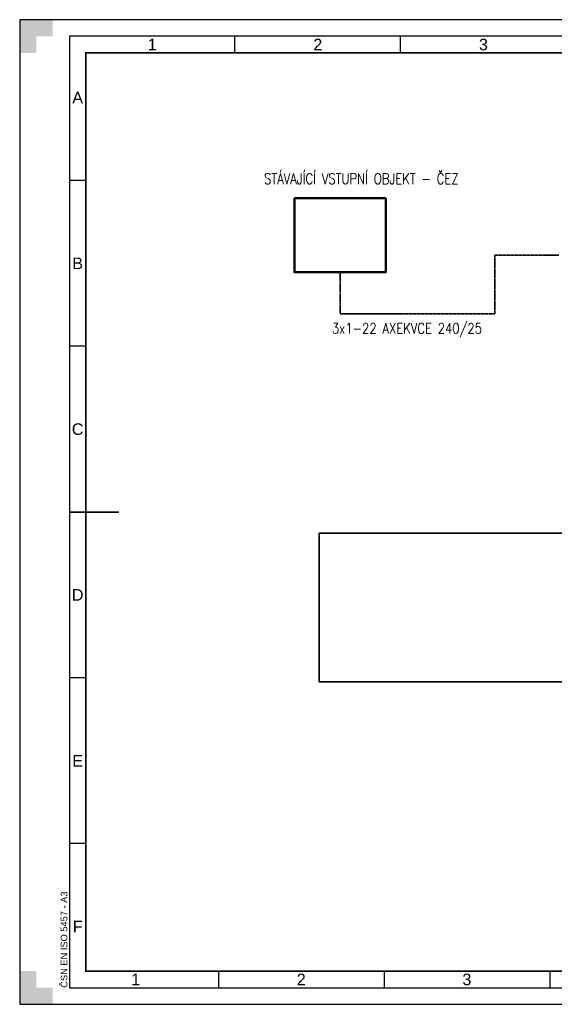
# Model space of a CAD drawing. Header units: millimetres. Extents: x -13222 to 1323140, y -27303 to 46947.
# Tile 1 of 11: x -13222 to 27127, y -27303 to 46947. Entities that reach past the tile are written whole.
import ezdxf
from ezdxf.enums import TextEntityAlignment as Align

# ---------------------------------------------------------------- set-up
doc = ezdxf.new("R2010")
doc.units = ezdxf.units.MM
doc.linetypes.add('MOTOR', pattern=[1.875, 1, -0.125, 0.125, -0.125, 0.125, -0.125, 0.125, -0.125])
for name, color, linetype, lineweight in [('_RAMECEK_FORMAT', 255, 'Continuous', 25), ('ALT_SVITIDLA', 5, 'MOTOR', 35), ('ALT_VZT', 24, 'Continuous', 25)]:
    doc.layers.add(name, color=color, linetype=linetype, lineweight=lineweight)
doc.styles.add('Arial', font='arial.ttf')
doc.styles.add('POZNAMKY', font='SIMPLEX.shx', dxfattribs={"width": 0.8, "height": 100})

# ---------------------------------------------------------------- blocks, each defined once
blk = doc.blocks.new('A3-ČSN EN ISO 5457')
for points in [[(0, 297), (10, 297), (10, 292), (5, 292), (5, 287), (0, 287)], [(0, 0), (10, 0), (10, 5), (5, 5), (5, 10), (0, 10)]]:
    blk.add_hatch(color=256).paths.add_polyline_path(points)
at = {"lineweight": 25}
for p, q in [((65, 287), (65, 292)), ((115, 287), (115, 292)), ((20, 248.5), (15, 248.5)), ((20, 198.5), (15, 198.5)), ((20, 98.5), (15, 98.5)), ((20, 48.5), (15, 48.5)), ((60, 10), (60, 5)), ((110, 10), (110, 5)), ((160, 10), (160, 5))]:
    blk.add_line(p, q, dxfattribs=at)
for points in [[(0, 0), (420, 0), (420, 297), (0, 297)], [(15, 5), (415, 5), (415, 292), (15, 292)]]:
    blk.add_lwpolyline(points, close=True, dxfattribs=at)
at = {"color": 130, "const_width": 0.5}
blk.add_lwpolyline([(20, 10), (410, 10), (410, 287), (20, 287)], close=True, dxfattribs=at)
blk.add_lwpolyline([(30, 148.5), (15, 148.5)], dxfattribs=at)
at = {"style": 'Arial'}
for s, p in [('1', (40, 289.5)), ('2', (90, 289.5)), ('3', (140, 289.5)), ('A', (17.5, 273.5)), ('B', (17.5, 223.5)), ('C', (17.5, 173.5)), ('D', (17.5, 123.5)), ('E', (17.5, 73.45)), ('F', (17.5, 23.5)), ('1', (35, 7.5)), ('2', (85, 7.5)), ('3', (135, 7.5))]:
    blk.add_text(s, height=3.5, dxfattribs=at).set_placement(p, align=Align.MIDDLE_CENTER)
blk.add_text('ČSN EN ISO 5457 - A3', height=2, rotation=90, dxfattribs=at).set_placement((15, 5), align=Align.BOTTOM_LEFT)
at = {"style": 'Arial', "flags": 8}
blk.add_attdef('CESTA', text='', height=2, dxfattribs=at).set_placement((247, 4), align=Align.TOP_LEFT)

msp = doc.modelspace()

# ---------------------------------------------------------------- linework, layer by layer
at = {"layer": 'ALT_SVITIDLA', "linetype": 'Continuous', "lineweight": 50}
msp.add_lwpolyline([(7515, 33477), (14399, 33477), (14399, 27908), (7515, 27908)], close=True, dxfattribs=at)
at = {"layer": 'ALT_SVITIDLA', "color": 1}
msp.add_lwpolyline([(10957, 27908), (10957, 24765), (22640, 24765), (22640, 29187), (27477, 29187)], dxfattribs=at)
at = {"layer": 'ALT_SVITIDLA', "color": 2, "linetype": 'Continuous'}
msp.add_lwpolyline([(9384, 8222), (42419, 8222), (42419, -2980), (9384, -2980)], close=True, dxfattribs=at)

# ---------------------------------------------------------------- block references
at = {"layer": '_RAMECEK_FORMAT', "xscale": 250, "yscale": 250, "zscale": 250}
msp.add_blockref('A3-ČSN EN ISO 5457', (-13222, -27303), dxfattribs=at)

# ---------------------------------------------------------------- texts
at = {"layer": 'ALT_VZT', "ltscale": 50, "style": 'POZNAMKY', "width": 0.8}
for s, p in [('STÁVAJÍCÍ VSTUPNÍ OBJEKT - ČEZ', (5223, 34556)), ('3x1-22 AXEKVCE 240/25', (10344, 23271))]:
    msp.add_text(s, height=800, dxfattribs=at).set_placement(p)

doc.saveas('drawing.dxf')
